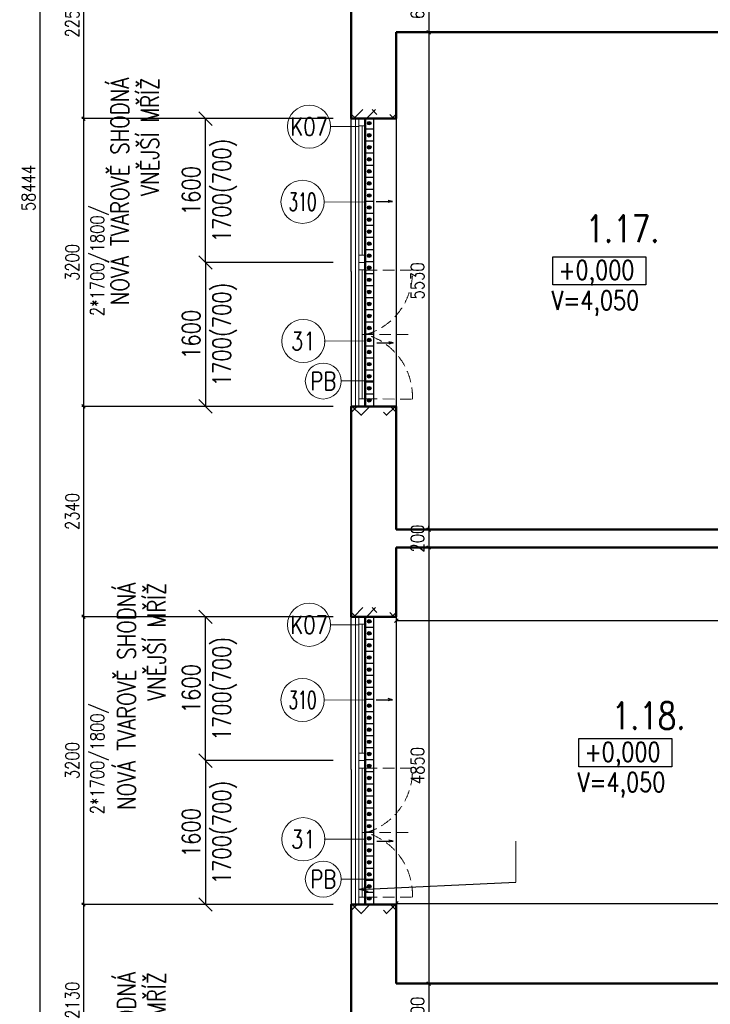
# Model space of a CAD drawing. Header units: millimetres. Extents: x -238874 to 551972, y -298952 to 658415.
# Tile 94 of 256: x 13249 to 20933, y 59890 to 70840. Entities that reach past the tile are written whole.
import ezdxf
from ezdxf.enums import TextEntityAlignment as Align

# ---------------------------------------------------------------- set-up
doc = ezdxf.new("R2010")
doc.units = ezdxf.units.MM
doc.header["$LTSCALE"] = 20
doc.linetypes.add('HIDDEN', pattern=[9.525, 6.35, -3.175])
for name, color, linetype in [('00_HEDVIKA _KRESBA', 1, 'Continuous'), ('CZ', 255, 'Continuous'), ('KOTY', 8, 'Continuous')]:
    doc.layers.add(name, color=color, linetype=linetype)
doc.layers.add('00_HEDVIKA_DEMOLICE', color=2, linetype='Continuous', lineweight=30, transparency=0.3)
doc.layers.add('CKOKNA OTEVÍRÁNÍ', color=51, linetype='HIDDEN', lineweight=18, transparency=0.5)
for name, color, linetype, lineweight in [('00_HEDVIKA_OBRYS', 1, 'Continuous', 50), ('CKBUBLINY', 1, 'Continuous', 18), ('CKBUBLINY DEMOLICE', 4, 'Continuous', 18), ('CKBUBLINY_POPIS', 3, 'Continuous', 25), ('CKKOTY', 3, 'Continuous', 18), ('CKOKNA', 30, 'Continuous', 18), ('CKSTENY_SRAF', 8, 'Continuous', 18), ('CKSYMBOLY', 21, 'Continuous', 25), ('CKTEXTY_MALE', 140, 'Continuous', 18), ('HEDVIKA_OKNA_PARAPET', 70, 'Continuous', 18), ('NOSNÉ', 8, 'Continuous', 50), ('PRUCHODY', 7, 'Continuous', 18)]:
    doc.layers.add(name, color=color, linetype=linetype, lineweight=lineweight)
doc.styles.add('SIMPLEX', font='SIMPLEX.shx', dxfattribs={"width": 0.8, "bigfont": 'CAD13.shx'})
doc.styles.get("Standard").update_dxf_attribs({"font": 'simplex.shx', "width": 0.8})
doc.linetypes.add('HRANICE_TRT', pattern='A,0,-15,[200,CADKON.SHX,S=5,R=0,X=0,Y=0],-45', length=60)
doc.dimstyles.new('CADKON', dxfattribs={"dimscale": 100, "dimtxt": 2, "dimasz": 1.5, "dimexe": 0, "dimexo": 2, "dimgap": 0.6, "dimtad": 1, "dimrnd": 1, "dimtxsty": 'Standard', "dimblk1": 'OBLIQUE', "dimblk2": 'OBLIQUE', "dimsah": 1, "dimcen": 2.5, "dimadec": 1, "dimazin": 2, "dimtfac": 1, "dimtix": 1, "dimtmove": 2, "dimatfit": 3, "dimldrblk": 'OPEN30', "dimfxl": 5, "dimtfill": 1, "dimtolj": 1, "dimarcsym": 0})
doc.dimstyles.new('CKA', dxfattribs={"dimtxt": 200, "dimasz": 40, "dimexe": 20, "dimexo": 0.2, "dimgap": 50, "dimtad": 1, "dimdec": 0, "dimrnd": 1, "dimzin": 0, "dimdsep": 46, "dimtxsty": 'Standard', "dimblk1": 'OBLIQUE', "dimblk2": 'OBLIQUE', "dimsah": 1, "dimcen": 0.09, "dimclrd": 253, "dimclre": 253, "dimclrt": 253, "dimadec": 0, "dimazin": 0, "dimtfac": 1, "dimtdec": 0, "dimtix": 1, "dimtmove": 2, "dimatfit": 3, "dimfxl": 1, "dimtolj": 1, "dimtzin": 0, "dimarcsym": 0})

# ---------------------------------------------------------------- blocks, each defined once
blk = doc.blocks.new('_OBLIQUE')
at = {"color": 0, "linetype": 'ByBlock'}
blk.add_line((-0.5, -0.5), (0.5, 0.5), dxfattribs=at)
blk = doc.blocks.new('*D49')
at = {"layer": 'DEFPOINTS', "color": 0, "transparency": 16777216}
for p in [(15068, 98190), (13472, 39746), (15068, 39746)]:
    blk.add_point(p, dxfattribs=at)
at = {"layer": 'KOTY', "lineweight": -2, "transparency": 16777216}
for p, q in [((13472, 98190), (13472, 39746)), ((14688, 39746), (13452, 39746))]:
    blk.add_line(p, q, dxfattribs=at)
at = {"layer": 'KOTY', "lineweight": -2, "transparency": 16777216, "xscale": 40, "yscale": 40, "zscale": 40}
for p, rotation in [((13472, 98190), 90), ((13472, 39746), 270)]:
    blk.add_blockref('_OBLIQUE', p, dxfattribs=dict(at, rotation=rotation))
at = {"layer": 'KOTY', "transparency": 16777216, "insert": (13347, 68968), "char_height": 150, "attachment_point": 5, "rotation": 90, "style": 'SIMPLEX'}
blk.add_mtext('\\A1;58444', dxfattribs=at)
blk = doc.blocks.new('*D375')
at = {"layer": 'DEFPOINTS', "color": 0, "transparency": 16777216}
for p in [(17438, 70700), (17438, 65170), (17800, 65170)]:
    blk.add_point(p, dxfattribs=at)
at = {"layer": 'KOTY', "lineweight": -2, "transparency": 16777216}
for p, q in [((17800, 70700), (17800, 65170)), ((17819, 65170), (17820, 65170))]:
    blk.add_line(p, q, dxfattribs=at)
at = {"layer": 'KOTY', "lineweight": -2, "transparency": 16777216, "xscale": 40, "yscale": 40, "zscale": 40}
for p, rotation in [((17800, 70700), 90), ((17800, 65170), 270)]:
    blk.add_blockref('_OBLIQUE', p, dxfattribs=dict(at, rotation=rotation))
at = {"layer": 'KOTY', "transparency": 16777216, "insert": (17675, 67935), "char_height": 150, "attachment_point": 5, "rotation": 90, "style": 'SIMPLEX'}
blk.add_mtext('\\A1;5530', dxfattribs=at)
blk = doc.blocks.new('*D376')
at = {"layer": 'DEFPOINTS', "color": 0, "transparency": 16777216}
for p in [(15708, 69740), (13959, 66540), (15708, 66540)]:
    blk.add_point(p, dxfattribs=at)
at = {"layer": 'KOTY', "lineweight": -2, "transparency": 16777216}
for p, q in [((13959, 69740), (13959, 66540)), ((15328, 66540), (13939, 66540))]:
    blk.add_line(p, q, dxfattribs=at)
at = {"layer": 'KOTY', "lineweight": -2, "transparency": 16777216, "xscale": 40, "yscale": 40, "zscale": 40}
for p, rotation in [((13959, 69740), 90), ((13959, 66540), 270)]:
    blk.add_blockref('_OBLIQUE', p, dxfattribs=dict(at, rotation=rotation))
at = {"layer": 'KOTY', "transparency": 16777216, "insert": (13834, 68140), "char_height": 150, "attachment_point": 5, "rotation": 90, "style": 'SIMPLEX'}
blk.add_mtext('\\A1;3200', dxfattribs=at)
blk = doc.blocks.new('*D441')
at = {"layer": 'DEFPOINTS', "color": 0, "transparency": 16777216}
for p in [(26968, 61012), (17438, 60120), (26968, 60120)]:
    blk.add_point(p, dxfattribs=at)
at = {"layer": 'KOTY', "lineweight": -2, "transparency": 16777216}
for p, q in [((17438, 61012), (26968, 61012)), ((26968, 60501), (26968, 61032))]:
    blk.add_line(p, q, dxfattribs=at)
at = {"layer": 'KOTY', "lineweight": -2, "transparency": 16777216, "xscale": 40, "yscale": 40, "zscale": 40, "rotation": 180}
blk.add_blockref('_OBLIQUE', (17438, 61012), dxfattribs=at)
at = {"layer": 'KOTY', "lineweight": -2, "transparency": 16777216, "xscale": 40, "yscale": 40, "zscale": 40}
blk.add_blockref('_OBLIQUE', (26968, 61012), dxfattribs=at)
at = {"layer": 'KOTY', "transparency": 16777216, "insert": (22203, 61137), "char_height": 150, "attachment_point": 5, "style": 'SIMPLEX'}
blk.add_mtext('\\A1;9530', dxfattribs=at)
blk = doc.blocks.new('*D442')
at = {"layer": 'DEFPOINTS', "color": 0, "transparency": 16777216}
for p in [(17438, 64916), (27068, 64916), (27068, 64157)]:
    blk.add_point(p, dxfattribs=at)
at = {"layer": 'KOTY', "lineweight": -2, "transparency": 16777216}
for p, q in [((27068, 64535), (27068, 64137)), ((17438, 64157), (27068, 64157))]:
    blk.add_line(p, q, dxfattribs=at)
at = {"layer": 'KOTY', "lineweight": -2, "transparency": 16777216, "xscale": 40, "yscale": 40, "zscale": 40, "rotation": 180}
blk.add_blockref('_OBLIQUE', (17438, 64157), dxfattribs=at)
at = {"layer": 'KOTY', "lineweight": -2, "transparency": 16777216, "xscale": 40, "yscale": 40, "zscale": 40}
blk.add_blockref('_OBLIQUE', (27068, 64157), dxfattribs=at)
at = {"layer": 'KOTY', "transparency": 16777216, "insert": (22253, 64282), "char_height": 150, "attachment_point": 5, "style": 'SIMPLEX'}
blk.add_mtext('\\A1;9630', dxfattribs=at)
blk = doc.blocks.new('*D444')
at = {"layer": 'DEFPOINTS', "color": 0, "transparency": 16777216}
for p in [(17438, 64970), (17438, 60120), (17800, 60120)]:
    blk.add_point(p, dxfattribs=at)
at = {"layer": 'KOTY', "lineweight": -2, "transparency": 16777216}
for p, q in [((17800, 64970), (17800, 60120)), ((17819, 60120), (17820, 60120))]:
    blk.add_line(p, q, dxfattribs=at)
at = {"layer": 'KOTY', "lineweight": -2, "transparency": 16777216, "xscale": 40, "yscale": 40, "zscale": 40}
for p, rotation in [((17800, 64970), 90), ((17800, 60120), 270)]:
    blk.add_blockref('_OBLIQUE', p, dxfattribs=dict(at, rotation=rotation))
at = {"layer": 'KOTY', "transparency": 16777216, "insert": (17675, 62545), "char_height": 150, "attachment_point": 5, "rotation": 90, "style": 'SIMPLEX'}
blk.add_mtext('\\A1;4850', dxfattribs=at)
blk = doc.blocks.new('*D445')
at = {"layer": 'DEFPOINTS', "color": 0, "transparency": 16777216}
for p in [(15708, 64200), (13959, 61000), (15708, 61000)]:
    blk.add_point(p, dxfattribs=at)
at = {"layer": 'KOTY', "lineweight": -2, "transparency": 16777216}
for p, q in [((13959, 64200), (13959, 61000)), ((15328, 61000), (13939, 61000))]:
    blk.add_line(p, q, dxfattribs=at)
at = {"layer": 'KOTY', "lineweight": -2, "transparency": 16777216, "xscale": 40, "yscale": 40, "zscale": 40}
for p, rotation in [((13959, 64200), 90), ((13959, 61000), 270)]:
    blk.add_blockref('_OBLIQUE', p, dxfattribs=dict(at, rotation=rotation))
at = {"layer": 'KOTY', "transparency": 16777216, "insert": (13834, 62600), "char_height": 150, "attachment_point": 5, "rotation": 90, "style": 'SIMPLEX'}
blk.add_mtext('\\A1;3200', dxfattribs=at)
blk = doc.blocks.new('*D448')
at = {"layer": 'DEFPOINTS', "color": 0, "transparency": 16777216}
for p in [(17438, 60120), (17438, 59520), (17800, 59520)]:
    blk.add_point(p, dxfattribs=at)
at = {"layer": 'KOTY', "lineweight": -2, "transparency": 16777216}
for p, q in [((17800, 60120), (17800, 59520)), ((17819, 59520), (17820, 59520))]:
    blk.add_line(p, q, dxfattribs=at)
at = {"layer": 'KOTY', "lineweight": -2, "transparency": 16777216, "xscale": 40, "yscale": 40, "zscale": 40}
for p, rotation in [((17800, 60120), 90), ((17800, 59520), 270)]:
    blk.add_blockref('_OBLIQUE', p, dxfattribs=dict(at, rotation=rotation))
at = {"layer": 'KOTY', "transparency": 16777216, "insert": (17675, 59820), "char_height": 150, "attachment_point": 5, "rotation": 90, "style": 'SIMPLEX'}
blk.add_mtext('\\A1;600', dxfattribs=at)
blk = doc.blocks.new('*D451')
at = {"layer": 'DEFPOINTS', "color": 0, "transparency": 16777216}
for p in [(15708, 61000), (13959, 58870), (15708, 58870)]:
    blk.add_point(p, dxfattribs=at)
at = {"layer": 'KOTY', "lineweight": -2, "transparency": 16777216}
for p, q in [((13959, 61000), (13959, 58870)), ((15328, 58870), (13939, 58870))]:
    blk.add_line(p, q, dxfattribs=at)
at = {"layer": 'KOTY', "lineweight": -2, "transparency": 16777216, "xscale": 40, "yscale": 40, "zscale": 40}
for p, rotation in [((13959, 61000), 90), ((13959, 58870), 270)]:
    blk.add_blockref('_OBLIQUE', p, dxfattribs=dict(at, rotation=rotation))
at = {"layer": 'KOTY', "transparency": 16777216, "insert": (13834, 59935), "char_height": 150, "attachment_point": 5, "rotation": 90, "style": 'SIMPLEX'}
blk.add_mtext('\\A1;2130', dxfattribs=at)
blk = doc.blocks.new('*D452')
at = {"layer": 'DEFPOINTS', "color": 0, "transparency": 16777216}
for p in [(17438, 65170), (17438, 64970), (17800, 64970)]:
    blk.add_point(p, dxfattribs=at)
at = {"layer": 'KOTY', "lineweight": -2, "transparency": 16777216}
for p, q in [((17800, 65170), (17800, 65210)), ((17800, 65170), (17800, 64970)), ((17800, 64970), (17800, 64930)), ((17819, 64970), (17820, 64970))]:
    blk.add_line(p, q, dxfattribs=at)
at = {"layer": 'KOTY', "lineweight": -2, "transparency": 16777216, "xscale": 40, "yscale": 40, "zscale": 40}
for p, rotation in [((17800, 65170), 270), ((17800, 64970), 90)]:
    blk.add_blockref('_OBLIQUE', p, dxfattribs=dict(at, rotation=rotation))
at = {"layer": 'KOTY', "transparency": 16777216, "insert": (17675, 65070), "char_height": 150, "attachment_point": 5, "rotation": 90, "style": 'SIMPLEX'}
blk.add_mtext('\\A1;200', dxfattribs=at)
blk = doc.blocks.new('*D453')
at = {"layer": 'DEFPOINTS', "color": 0, "transparency": 16777216}
for p in [(15708, 66540), (13959, 64200), (15708, 64200)]:
    blk.add_point(p, dxfattribs=at)
at = {"layer": 'KOTY', "lineweight": -2, "transparency": 16777216}
for p, q in [((13959, 66540), (13959, 64200)), ((15328, 64200), (13939, 64200))]:
    blk.add_line(p, q, dxfattribs=at)
at = {"layer": 'KOTY', "lineweight": -2, "transparency": 16777216, "xscale": 40, "yscale": 40, "zscale": 40}
for p, rotation in [((13959, 66540), 90), ((13959, 64200), 270)]:
    blk.add_blockref('_OBLIQUE', p, dxfattribs=dict(at, rotation=rotation))
at = {"layer": 'KOTY', "transparency": 16777216, "insert": (13834, 65370), "char_height": 150, "attachment_point": 5, "rotation": 90, "style": 'SIMPLEX'}
blk.add_mtext('\\A1;2340', dxfattribs=at)
blk = doc.blocks.new('*D493')
at = {"layer": 'DEFPOINTS', "color": 0, "transparency": 16777216}
for p in [(17438, 71300), (17438, 70700), (17800, 70700)]:
    blk.add_point(p, dxfattribs=at)
at = {"layer": 'KOTY', "lineweight": -2, "transparency": 16777216}
for p, q in [((17800, 71300), (17800, 70700)), ((17819, 70700), (17820, 70700))]:
    blk.add_line(p, q, dxfattribs=at)
at = {"layer": 'KOTY', "lineweight": -2, "transparency": 16777216, "xscale": 40, "yscale": 40, "zscale": 40}
for p, rotation in [((17800, 71300), 90), ((17800, 70700), 270)]:
    blk.add_blockref('_OBLIQUE', p, dxfattribs=dict(at, rotation=rotation))
at = {"layer": 'KOTY', "transparency": 16777216, "insert": (17675, 71000), "char_height": 150, "attachment_point": 5, "rotation": 90, "style": 'SIMPLEX'}
blk.add_mtext('\\A1;600', dxfattribs=at)
blk = doc.blocks.new('*D494')
at = {"layer": 'DEFPOINTS', "color": 0, "transparency": 16777216}
for p in [(16208, 71955), (13959, 69740), (15708, 69740)]:
    blk.add_point(p, dxfattribs=at)
at = {"layer": 'KOTY', "lineweight": -2, "transparency": 16777216}
for p, q in [((13959, 71955), (13959, 69740)), ((15328, 69740), (13939, 69740))]:
    blk.add_line(p, q, dxfattribs=at)
at = {"layer": 'KOTY', "lineweight": -2, "transparency": 16777216, "xscale": 40, "yscale": 40, "zscale": 40}
for p, rotation in [((13959, 71955), 90), ((13959, 69740), 270)]:
    blk.add_blockref('_OBLIQUE', p, dxfattribs=dict(at, rotation=rotation))
at = {"layer": 'KOTY', "transparency": 16777216, "insert": (13834, 70848), "char_height": 150, "attachment_point": 5, "rotation": 90, "style": 'SIMPLEX'}
blk.add_mtext('\\A1;2250', dxfattribs=at)
blk = doc.blocks.new('*D3518')
at = {"layer": 'CKKOTY', "color": 0, "lineweight": -2, "transparency": 16777216}
for p, q in [((16738, 69740), (15317, 69740)), ((15317, 68140), (15317, 69740)), ((16738, 68140), (15317, 68140))]:
    blk.add_line(p, q, dxfattribs=at)
at = {"layer": 'DEFPOINTS', "color": 0, "transparency": 16777216}
for p in [(15317, 69740), (16938, 69740), (16938, 68140)]:
    blk.add_point(p, dxfattribs=at)
at = {"layer": 'CKKOTY', "color": 0, "lineweight": -2, "transparency": 16777216, "xscale": 150, "yscale": 150, "zscale": 150}
for p, rotation in [((15317, 69740), 90), ((15317, 68140), 270)]:
    blk.add_blockref('_OBLIQUE', p, dxfattribs=dict(at, rotation=rotation))
at = {"layer": 'CKKOTY', "color": 0, "transparency": 16777216, "insert": (15530, 68940), "char_height": 200, "attachment_point": 5, "rotation": 90, "bg_fill": 3, "box_fill_scale": 1.1, "bg_fill_color": 256, "bg_fill_true_color": 13158600, "bg_fill_transparency": 0}
blk.add_mtext('\\A1;1700(700)', dxfattribs=at)
at = {"layer": 'CKKOTY', "color": 0, "transparency": 16777216, "insert": (15157, 68940), "char_height": 200, "attachment_point": 5, "rotation": 90, "bg_fill": 3, "box_fill_scale": 1.1, "bg_fill_color": 256, "bg_fill_true_color": 13158600, "bg_fill_transparency": 0}
blk.add_mtext('\\A1;1600', dxfattribs=at)
blk = doc.blocks.new('_Open30')
at = {"color": 0, "lineweight": -2}
for p, q in [((-1, 0.268), (0, 0)), ((0, 0), (-1, -0.268)), ((0, 0), (-1, 0))]:
    blk.add_line(p, q, dxfattribs=at)
blk = doc.blocks.new('*D3519')
at = {"layer": 'CKKOTY', "color": 0, "lineweight": -2, "transparency": 16777216}
for p, q in [((16738, 68140), (15317, 68140)), ((15317, 68140), (15317, 66540)), ((16738, 66540), (15317, 66540))]:
    blk.add_line(p, q, dxfattribs=at)
at = {"layer": 'DEFPOINTS', "color": 0, "transparency": 16777216}
for p in [(16938, 68140), (15317, 66540), (16938, 66540)]:
    blk.add_point(p, dxfattribs=at)
at = {"layer": 'CKKOTY', "color": 0, "lineweight": -2, "transparency": 16777216, "xscale": 150, "yscale": 150, "zscale": 150}
for p, rotation in [((15317, 68140), 90), ((15317, 66540), 270)]:
    blk.add_blockref('_OBLIQUE', p, dxfattribs=dict(at, rotation=rotation))
at = {"layer": 'CKKOTY', "color": 0, "transparency": 16777216, "insert": (15530, 67340), "char_height": 200, "attachment_point": 5, "rotation": 90, "bg_fill": 3, "box_fill_scale": 1.1, "bg_fill_color": 256, "bg_fill_true_color": 13158600, "bg_fill_transparency": 0}
blk.add_mtext('\\A1;1700(700)', dxfattribs=at)
at = {"layer": 'CKKOTY', "color": 0, "transparency": 16777216, "insert": (15157, 67340), "char_height": 200, "attachment_point": 5, "rotation": 90, "bg_fill": 3, "box_fill_scale": 1.1, "bg_fill_color": 256, "bg_fill_true_color": 13158600, "bg_fill_transparency": 0}
blk.add_mtext('\\A1;1600', dxfattribs=at)
blk = doc.blocks.new('*D3520')
at = {"layer": 'CKKOTY', "color": 0, "lineweight": -2, "transparency": 16777216}
for p, q in [((16738, 64200), (15317, 64200)), ((15317, 62600), (15317, 64200)), ((16738, 62600), (15317, 62600))]:
    blk.add_line(p, q, dxfattribs=at)
at = {"layer": 'DEFPOINTS', "color": 0, "transparency": 16777216}
for p in [(15317, 64200), (16938, 64200), (16938, 62600)]:
    blk.add_point(p, dxfattribs=at)
at = {"layer": 'CKKOTY', "color": 0, "lineweight": -2, "transparency": 16777216, "xscale": 150, "yscale": 150, "zscale": 150}
for p, rotation in [((15317, 64200), 90), ((15317, 62600), 270)]:
    blk.add_blockref('_OBLIQUE', p, dxfattribs=dict(at, rotation=rotation))
at = {"layer": 'CKKOTY', "color": 0, "transparency": 16777216, "insert": (15530, 63400), "char_height": 200, "attachment_point": 5, "rotation": 90, "bg_fill": 3, "box_fill_scale": 1.1, "bg_fill_color": 256, "bg_fill_true_color": 13158600, "bg_fill_transparency": 0}
blk.add_mtext('\\A1;1700(700)', dxfattribs=at)
at = {"layer": 'CKKOTY', "color": 0, "transparency": 16777216, "insert": (15157, 63400), "char_height": 200, "attachment_point": 5, "rotation": 90, "bg_fill": 3, "box_fill_scale": 1.1, "bg_fill_color": 256, "bg_fill_true_color": 13158600, "bg_fill_transparency": 0}
blk.add_mtext('\\A1;1600', dxfattribs=at)
blk = doc.blocks.new('*D3521')
at = {"layer": 'CKKOTY', "color": 0, "lineweight": -2, "transparency": 16777216}
for p, q in [((16738, 62600), (15317, 62600)), ((15317, 62600), (15317, 61000)), ((16738, 61000), (15317, 61000))]:
    blk.add_line(p, q, dxfattribs=at)
at = {"layer": 'DEFPOINTS', "color": 0, "transparency": 16777216}
for p in [(16938, 62600), (15317, 61000), (16938, 61000)]:
    blk.add_point(p, dxfattribs=at)
at = {"layer": 'CKKOTY', "color": 0, "lineweight": -2, "transparency": 16777216, "xscale": 150, "yscale": 150, "zscale": 150}
for p, rotation in [((15317, 62600), 90), ((15317, 61000), 270)]:
    blk.add_blockref('_OBLIQUE', p, dxfattribs=dict(at, rotation=rotation))
at = {"layer": 'CKKOTY', "color": 0, "transparency": 16777216, "insert": (15530, 61800), "char_height": 200, "attachment_point": 5, "rotation": 90, "bg_fill": 3, "box_fill_scale": 1.1, "bg_fill_color": 256, "bg_fill_true_color": 13158600, "bg_fill_transparency": 0}
blk.add_mtext('\\A1;1700(700)', dxfattribs=at)
at = {"layer": 'CKKOTY', "color": 0, "transparency": 16777216, "insert": (15157, 61800), "char_height": 200, "attachment_point": 5, "rotation": 90, "bg_fill": 3, "box_fill_scale": 1.1, "bg_fill_color": 256, "bg_fill_true_color": 13158600, "bg_fill_transparency": 0}
blk.add_mtext('\\A1;1600', dxfattribs=at)
blk = doc.blocks.new('*U3302')
at = {"color": 0, "linetype": 'ByBlock', "lineweight": -2}
for p, q in [((-225, 0), (-80, 0)), ((225, 0), (103, 30)), ((225, 0), (103, -30)), ((-80, 0), (27, 0)), ((27, 0), (225, 0))]:
    blk.add_line(p, q, dxfattribs=at)
at = {"color": 0, "linetype": 'Continuous', "lineweight": -2, "flags": 8}
blk.add_attdef('SPÁD', text='', height=100, dxfattribs=at).set_placement((0, 40), align=Align.CENTER)
blk = doc.blocks.new('CK_BUBBLE_1_0_0')
at = {"color": 0, "linetype": 'ByBlock', "lineweight": -2}
blk.add_circle((0, 0), 1, dxfattribs=at)

msp = doc.modelspace()

# ---------------------------------------------------------------- hatches: boundary and pattern name
at = {"layer": '00_HEDVIKA_DEMOLICE'}
for points in [[(17157.962, 69689.047, 1), (17117.962, 69689.047, 1)], [(17157.962, 69555.047, 1), (17117.962, 69555.047, 1)], [(17157.962, 69421.047, 1), (17117.962, 69421.047, 1)], [(17157.962, 69287.047, 1), (17117.962, 69287.047, 1)], [(17157.962, 69153.047, 1), (17117.962, 69153.047, 1)], [(17157.962, 69019.047, 1), (17117.962, 69019.047, 1)], [(17157.962, 68885.047, 1), (17117.962, 68885.047, 1)], [(17157.962, 68751.047, 1), (17117.962, 68751.047, 1)], [(17157.962, 68617.047, 1), (17117.962, 68617.047, 1)], [(17157.962, 68483.047, 1), (17117.962, 68483.047, 1)], [(17157.962, 68349.047, 1), (17117.962, 68349.047, 1)], [(17157.962, 68215.047, 1), (17117.962, 68215.047, 1)], [(17157.962, 68081.047, 1), (17117.962, 68081.047, 1)], [(17157.962, 67947.047, 1), (17117.962, 67947.047, 1)], [(17157.962, 67813.047, 1), (17117.962, 67813.047, 1)], [(17157.962, 67679.047, 1), (17117.962, 67679.047, 1)], [(17157.962, 67545.047, 1), (17117.962, 67545.047, 1)], [(17157.962, 67411.047, 1), (17117.962, 67411.047, 1)], [(17157.962, 67277.047, 1), (17117.962, 67277.047, 1)], [(17157.962, 67143.047, 1), (17117.962, 67143.047, 1)], [(17157.962, 67009.047, 1), (17117.962, 67009.047, 1)], [(17157.962, 66875.047, 1), (17117.962, 66875.047, 1)], [(17157.962, 66741.047, 1), (17117.962, 66741.047, 1)], [(17157.962, 66607.047, 1), (17117.962, 66607.047, 1)], [(17157.962, 64149.047, 1), (17117.962, 64149.047, 1)], [(17157.962, 64015.047, 1), (17117.962, 64015.047, 1)], [(17157.962, 63881.047, 1), (17117.962, 63881.047, 1)], [(17157.962, 63747.047, 1), (17117.962, 63747.047, 1)], [(17157.962, 63613.047, 1), (17117.962, 63613.047, 1)], [(17157.962, 63479.047, 1), (17117.962, 63479.047, 1)], [(17157.962, 63345.047, 1), (17117.962, 63345.047, 1)], [(17157.962, 63211.047, 1), (17117.962, 63211.047, 1)], [(17157.962, 63077.047, 1), (17117.962, 63077.047, 1)], [(17157.962, 62943.047, 1), (17117.962, 62943.047, 1)], [(17157.962, 62809.047, 1), (17117.962, 62809.047, 1)], [(17157.962, 62675.047, 1), (17117.962, 62675.047, 1)], [(17157.962, 62541.047, 1), (17117.962, 62541.047, 1)], [(17157.962, 62407.047, 1), (17117.962, 62407.047, 1)], [(17157.962, 62273.047, 1), (17117.962, 62273.047, 1)], [(17157.962, 62139.047, 1), (17117.962, 62139.047, 1)], [(17157.962, 62005.047, 1), (17117.962, 62005.047, 1)], [(17157.962, 61871.047, 1), (17117.962, 61871.047, 1)], [(17157.962, 61737.047, 1), (17117.962, 61737.047, 1)], [(17157.962, 61603.047, 1), (17117.962, 61603.047, 1)], [(17157.962, 61469.047, 1), (17117.962, 61469.047, 1)], [(17157.962, 61335.047, 1), (17117.962, 61335.047, 1)], [(17157.962, 61201.047, 1), (17117.962, 61201.047, 1)], [(17157.962, 61067.047, 1), (17117.962, 61067.047, 1)]]:
    msp.add_hatch(color=256, dxfattribs=at).paths.add_polyline_path(points)
at = {"layer": 'CKSTENY_SRAF'}
h = msp.add_hatch(dxfattribs=at)
h.set_pattern_fill('ZDIVO-PLYNOSILIK', color=256, scale=100)
h.set_pattern_definition([(45, (-53443.9, -315048.25), (-212.13203, 212.13203), []), (45, (-53302.48, -315048.25), (-212.13203, 212.13203), []), (135, (-53203.78, -315020.26), (-212.13203, -212.13203), [200, -100]), (135, (-53133.07, -314949.55), (-212.13203, -212.13203), [200, -100])])
h.paths.add_polyline_path([(16937.962, 69842.749), (17437.962, 69842.749), (17437.962, 69740.047), (16937.962, 69740.047)])
h = msp.add_hatch(dxfattribs=at)
h.set_pattern_fill('ZDIVO-PLYNOSILIK', color=256, scale=100)
h.set_pattern_definition([(45, (-53443.9, -315318.25), (-212.13203, 212.13203), []), (45, (-53302.48, -315318.25), (-212.13203, 212.13203), []), (135, (-53203.78, -315290.26), (-212.13203, -212.13203), [200, -100]), (135, (-53133.07, -315219.55), (-212.13203, -212.13203), [200, -100])])
h.paths.add_polyline_path([(16937.962, 66437.345), (17437.962, 66437.345), (17437.962, 66540.047), (16937.962, 66540.047)])
h = msp.add_hatch(dxfattribs=at)
h.set_pattern_fill('ZDIVO-PLYNOSILIK', color=256, scale=100)
h.set_pattern_definition([(45, (-53443.9, -320588.25), (-212.13203, 212.13203), []), (45, (-53302.48, -320588.25), (-212.13203, 212.13203), []), (135, (-53203.78, -320560.26), (-212.13203, -212.13203), [200, -100]), (135, (-53133.07, -320489.55), (-212.13203, -212.13203), [200, -100])])
h.paths.add_polyline_path([(16937.962, 64302.749), (17437.962, 64302.749), (17437.962, 64200.047), (16937.962, 64200.047)])
h = msp.add_hatch(dxfattribs=at)
h.set_pattern_fill('ZDIVO-PLYNOSILIK', color=256, scale=100)
h.set_pattern_definition([(45, (-53443.9, -320858.25), (-212.13203, 212.13203), []), (45, (-53302.48, -320858.25), (-212.13203, 212.13203), []), (135, (-53203.78, -320830.26), (-212.13203, -212.13203), [200, -100]), (135, (-53133.07, -320759.55), (-212.13203, -212.13203), [200, -100])])
h.paths.add_polyline_path([(16937.962, 60897.345), (17437.962, 60897.345), (17437.962, 61000.047), (16937.962, 61000.047)])

# ---------------------------------------------------------------- linework, layer by layer
at = {"layer": '00_HEDVIKA _KRESBA'}
for p, q in [((16937.962, 68040.047), (16937.962, 69740.047)), ((17437.962, 69740.047), (17437.962, 66540.047)), ((16937.962, 62500.047), (16937.962, 64200.047)), ((17437.962, 64200.047), (17437.962, 61000.047))]:
    msp.add_line(p, q, dxfattribs=at)
at = {"layer": '00_HEDVIKA_DEMOLICE'}
for p, q in [((17087.962, 67880.047), (17087.962, 69740.047)), ((17187.962, 66540.047), (17187.962, 69740.047)), ((17187.962, 69622.047), (17087.962, 69622.047)), ((17187.962, 69488.047), (17087.962, 69488.047)), ((17187.962, 69354.047), (17087.962, 69354.047)), ((17187.962, 69220.047), (17087.962, 69220.047)), ((17187.962, 69220.047), (17087.962, 69220.047)), ((17187.962, 67880.047), (17187.962, 69220.047)), ((17187.962, 69086.047), (17087.962, 69086.047)), ((17187.962, 68952.047), (17087.962, 68952.047)), ((17187.962, 68818.047), (17087.962, 68818.047)), ((17187.962, 68684.047), (17087.962, 68684.047)), ((17187.962, 68550.047), (17087.962, 68550.047)), ((17187.962, 68416.047), (17087.962, 68416.047)), ((17187.962, 68282.047), (17087.962, 68282.047)), ((17187.962, 68148.047), (17087.962, 68148.047)), ((17187.962, 68014.047), (17087.962, 68014.047)), ((17087.962, 66540.047), (17087.962, 67880.047)), ((17187.962, 67880.047), (17087.962, 67880.047)), ((17187.962, 66540.047), (17187.962, 67880.047)), ((17187.962, 67746.047), (17087.962, 67746.047)), ((17187.962, 67612.047), (17087.962, 67612.047)), ((17187.962, 67478.047), (17087.962, 67478.047)), ((17187.962, 67344.047), (17087.962, 67344.047)), ((17187.962, 67210.047), (17087.962, 67210.047)), ((17187.962, 67076.047), (17087.962, 67076.047)), ((17187.962, 66942.047), (17087.962, 66942.047)), ((17187.962, 66808.047), (17087.962, 66808.047)), ((17187.962, 66674.047), (17087.962, 66674.047)), ((17087.962, 62340.047), (17087.962, 64200.047)), ((17187.962, 61000.047), (17187.962, 64200.047)), ((17187.962, 64082.047), (17087.962, 64082.047)), ((17187.962, 63948.047), (17087.962, 63948.047)), ((17187.962, 63814.047), (17087.962, 63814.047)), ((17187.962, 63680.047), (17087.962, 63680.047)), ((17187.962, 63680.047), (17087.962, 63680.047)), ((17187.962, 62340.047), (17187.962, 63680.047)), ((17187.962, 63546.047), (17087.962, 63546.047)), ((17187.962, 63412.047), (17087.962, 63412.047)), ((17187.962, 63278.047), (17087.962, 63278.047)), ((17187.962, 63144.047), (17087.962, 63144.047)), ((17187.962, 63010.047), (17087.962, 63010.047)), ((17187.962, 62876.047), (17087.962, 62876.047)), ((17187.962, 62742.047), (17087.962, 62742.047)), ((17187.962, 62608.047), (17087.962, 62608.047)), ((17187.962, 62474.047), (17087.962, 62474.047)), ((17087.962, 61000.047), (17087.962, 62340.047)), ((17187.962, 62340.047), (17087.962, 62340.047)), ((17187.962, 61000.047), (17187.962, 62340.047)), ((17187.962, 62206.047), (17087.962, 62206.047)), ((17187.962, 62072.047), (17087.962, 62072.047)), ((17187.962, 61938.047), (17087.962, 61938.047)), ((17187.962, 61804.047), (17087.962, 61804.047)), ((17187.962, 61670.047), (17087.962, 61670.047)), ((17187.962, 61536.047), (17087.962, 61536.047)), ((17187.962, 61402.047), (17087.962, 61402.047)), ((17187.962, 61268.047), (17087.962, 61268.047)), ((17187.962, 61134.047), (17087.962, 61134.047))]:
    msp.add_line(p, q, dxfattribs=at)
for centre in [(17137.962, 69689.047), (17137.962, 69555.047), (17137.962, 69421.047), (17137.962, 69287.047), (17137.962, 69153.047), (17137.962, 69019.047), (17137.962, 68885.047), (17137.962, 68751.047), (17137.962, 68617.047), (17137.962, 68483.047), (17137.962, 68349.047), (17137.962, 68215.047), (17137.962, 68081.047), (17137.962, 67947.047), (17137.962, 67813.047), (17137.962, 67679.047), (17137.962, 67545.047), (17137.962, 67411.047), (17137.962, 67277.047), (17137.962, 67143.047), (17137.962, 67009.047), (17137.962, 66875.047), (17137.962, 66741.047), (17137.962, 66607.047), (17137.962, 64149.047), (17137.962, 64015.047), (17137.962, 63881.047), (17137.962, 63747.047), (17137.962, 63613.047), (17137.962, 63479.047), (17137.962, 63345.047), (17137.962, 63211.047), (17137.962, 63077.047), (17137.962, 62943.047), (17137.962, 62809.047), (17137.962, 62675.047), (17137.962, 62541.047), (17137.962, 62407.047), (17137.962, 62273.047), (17137.962, 62139.047), (17137.962, 62005.047), (17137.962, 61871.047), (17137.962, 61737.047), (17137.962, 61603.047), (17137.962, 61469.047), (17137.962, 61335.047), (17137.962, 61201.047), (17137.962, 61067.047)]:
    msp.add_circle(centre, 20, dxfattribs=at)
at = {"layer": '00_HEDVIKA_OBRYS'}
for p, q in [((17437.962, 69740.047), (17437.962, 69840.047)), ((17437.962, 69740.047), (17437.962, 69740.047)), ((17437.962, 66540.047), (17437.962, 66440.047)), ((17437.962, 64200.047), (17437.962, 64300.047)), ((17437.962, 64200.047), (17437.962, 64200.047)), ((17437.962, 61000.047), (17437.962, 60900.047))]:
    msp.add_line(p, q, dxfattribs=at)
for points in [[(16937.962, 69740.047), (16937.962, 69740.047), (17437.962, 69740.047)], [(16937.962, 66440.047), (16937.962, 66540.047), (17437.962, 66540.047)], [(16937.962, 64200.047), (16937.962, 64200.047), (17437.962, 64200.047)], [(16937.962, 60900.047), (16937.962, 61000.047), (17437.962, 61000.047)]]:
    msp.add_lwpolyline(points, dxfattribs=at)
at = {"layer": 'CKBUBLINY DEMOLICE'}
for p, q in [((16826.603, 66822.102), (17187.962, 66822.102)), ((16826.603, 61282.102), (17187.962, 61282.102))]:
    msp.add_line(p, q, dxfattribs=at)
at = {"layer": 'CKOKNA'}
for p, q in [((17023.764, 69658.047), (17023.764, 69740.047)), ((17100.962, 69658.047), (17023.764, 69658.047)), ((17023.764, 68222.047), (17023.764, 69658.047)), ((17060.962, 68222.047), (17060.962, 69658.047)), ((17100.962, 69658.047), (17100.962, 69740.047)), ((17100.962, 68222.047), (17100.962, 69658.047)), ((17100.962, 68222.047), (17023.764, 68222.047)), ((17023.764, 68222.047), (17023.764, 68140.047)), ((17100.962, 68222.047), (17100.962, 68140.047)), ((17100.962, 68140.047), (17023.764, 68140.047)), ((17023.764, 68058.047), (17023.764, 68140.047)), ((17100.962, 68140.047), (17023.764, 68140.047)), ((17100.962, 68058.047), (17100.962, 68140.047)), ((17100.962, 68058.047), (17023.764, 68058.047)), ((17023.764, 68058.047), (17023.764, 66622.047)), ((17060.962, 68058.047), (17060.962, 66622.047)), ((17100.962, 68058.047), (17100.962, 66622.047)), ((17100.962, 66622.047), (17023.764, 66622.047)), ((17023.764, 66622.047), (17023.764, 66540.047)), ((17100.962, 66622.047), (17100.962, 66540.047)), ((17023.764, 64118.047), (17023.764, 64200.047)), ((17100.962, 64118.047), (17100.962, 64200.047)), ((17100.962, 64118.047), (17023.764, 64118.047)), ((17023.764, 62682.047), (17023.764, 64118.047)), ((17060.962, 62682.047), (17060.962, 64118.047)), ((17100.962, 62682.047), (17100.962, 64118.047)), ((17100.962, 62682.047), (17023.764, 62682.047)), ((17023.764, 62682.047), (17023.764, 62600.047)), ((17100.962, 62682.047), (17100.962, 62600.047)), ((17100.962, 62600.047), (17023.764, 62600.047)), ((17023.764, 62518.047), (17023.764, 62600.047)), ((17100.962, 62600.047), (17023.764, 62600.047)), ((17100.962, 62518.047), (17100.962, 62600.047)), ((17100.962, 62518.047), (17023.764, 62518.047)), ((17023.764, 62518.047), (17023.764, 61082.047)), ((17060.962, 62518.047), (17060.962, 61082.047)), ((17100.962, 62518.047), (17100.962, 61082.047)), ((17100.962, 61082.047), (17023.764, 61082.047)), ((17023.764, 61082.047), (17023.764, 61000.047)), ((17100.962, 61082.047), (17100.962, 61000.047))]:
    msp.add_line(p, q, dxfattribs=at)
at = {"layer": 'CKOKNA OTEVÍRÁNÍ'}
for p, q in [((17100.313, 68055.451), (17618.313, 68056.1)), ((17061.286, 67338.75), (17618.962, 67338.75)), ((17100.313, 66622.048), (17618.313, 66621.399)), ((17100.313, 62516.1), (17618.313, 62516.749)), ((17061.286, 61799.398), (17618.962, 61799.398)), ((17100.313, 61082.697), (17618.313, 61082.048))]:
    msp.add_line(p, q, dxfattribs=at)
for centre, start, end in [((16897.675, 68029.965), 286.3741349, 2.0769783), ((16897.675, 66647.534), 357.9230217, 73.6258651), ((16897.675, 62490.614), 286.3741349, 2.0769783), ((16897.675, 61108.182), 357.9230217, 73.6258651)]:
    msp.add_arc(centre, 721.112, start, end, dxfattribs=at)
at = {"layer": 'CKTEXTY_MALE'}
msp.add_line((18768.751, 61247.373), (18768.751, 61705.793), dxfattribs=at)
at = {"layer": 'CZ', "color": 7}
for points in [[(19180.889, 68203.576), (20214.373, 68203.576), (20214.373, 67891.105), (19180.889, 67891.105)], [(19471.527, 62844.577), (20505.011, 62844.577), (20505.011, 62532.106), (19471.527, 62532.106)]]:
    msp.add_lwpolyline(points, close=True, dxfattribs=at)
at = {"layer": 'HEDVIKA_OKNA_PARAPET'}
for p, q in [((17437.962, 66540.047), (17437.962, 69740.047)), ((17437.962, 64200.047), (17437.962, 61000.047)), ((17437.962, 61000.047), (17437.962, 64200.047))]:
    msp.add_line(p, q, dxfattribs=at)
at = {"layer": 'NOSNÉ'}
for p, q in [((16937.962, 69740.047), (16937.962, 72055.047)), ((22787.962, 70700.047), (17437.962, 70700.047)), ((17437.962, 69740.047), (17437.962, 70700.047)), ((17437.962, 69740.047), (16937.962, 69740.047)), ((16937.962, 64200.047), (16937.962, 66540.047)), ((17437.962, 66540.047), (16937.962, 66540.047)), ((17437.962, 65170.047), (17437.962, 66540.047)), ((21937.962, 65170.047), (17437.962, 65170.047)), ((27067.962, 64970.047), (17437.962, 64970.047)), ((17437.962, 64200.047), (17437.962, 64970.047)), ((17437.962, 64200.047), (16937.962, 64200.047)), ((16937.962, 58870.047), (16937.962, 61000.047)), ((17437.962, 61000.047), (16937.962, 61000.047)), ((17437.962, 60120.047), (17437.962, 61000.047)), ((26967.962, 60120.047), (17437.962, 60120.047))]:
    msp.add_line(p, q, dxfattribs=at)
at = {"layer": 'PRUCHODY'}
for p, q in [((16937.962, 69740.047), (16937.962, 66540.047)), ((16937.962, 69740.047), (16937.962, 66540.047)), ((16937.962, 64200.047), (16937.962, 61000.047)), ((17437.962, 64200.047), (16937.962, 64200.047)), ((16937.962, 64200.047), (16937.962, 61000.047)), ((16937.962, 64200.047), (16937.962, 61000.047)), ((17437.962, 61000.047), (16937.962, 61000.047))]:
    msp.add_line(p, q, dxfattribs=at)

# ---------------------------------------------------------------- block references
at = {"layer": 'CKSYMBOLY', "xscale": 0.4, "yscale": 0.4, "zscale": 0.4}
for p in [(17305.658, 68817.959), (17305.658, 63277.959)]:
    msp.add_blockref('*U3302', p, dxfattribs=at)
at = {"layer": 'CKSYMBOLY', "xscale": -0.4, "yscale": 0.4, "zscale": 0.4, "rotation": 180}
for p in [(17313.032, 67244.73), (17313.032, 61704.73)]:
    msp.add_blockref('*U3302', p, dxfattribs=at)

# ---------------------------------------------------------------- texts
at = {"layer": 'CKTEXTY_MALE', "char_height": 200, "width": 3508.95187, "attachment_point": 3, "rotation": 90}
for insert in [(14263.273, 70195.547), (14338.273, 64580.547), (14338.273, 60250.547)]:
    msp.add_mtext('NOVÁ TVAROVĚ SHODNÁ\\PVNĚJŠÍ MŘÍŽ', dxfattribs=dict(at, insert=insert))
at = {"layer": 'CZ', "color": 6, "linetype": 'Continuous', "lineweight": 30, "char_height": 300, "width": 1830.1, "attachment_point": 1}
for s, insert in [('1.17.', (19544.221, 68665.302)), ('1.18.', (19834.858, 63248.766))]:
    msp.add_mtext(s, dxfattribs=dict(at, insert=insert))
at = {"layer": 'CZ', "color": 7, "char_height": 212.5, "attachment_point": 1}
for s, insert, width in [('+0,000', (19243.778, 68162.372), 1666.9), ('V=4,050', (19165.791, 67825.339), 3214.5), ('+0,000', (19534.416, 62803.373), 1666.9), ('V=4,050', (19456.429, 62466.34), 3214.5)]:
    msp.add_mtext(s, dxfattribs=dict(at, insert=insert, width=width))
at = {"layer": 'KOTY', "char_height": 150, "width": 1424.4, "attachment_point": 1, "rotation": 90}
for insert in [(14037.583, 67543.288), (14037.583, 62003.288)]:
    msp.add_mtext('2*1700/1800/', dxfattribs=dict(at, insert=insert))

# ---------------------------------------------------------------- dimensions: what is measured, and where the dimension line sits
at = {"layer": 'KOTY'}
for base, p1, p2, angle, text, picture, middle in [((13472.027, 39746.016), (15068.362, 98190.047), (15068.362, 39746.016), 90, '58444', '*D49', (13347.027, 68968.031)), ((13958.559, 69740.047), (16208.362, 71955.047), (15708.362, 69740.047), 90, '2250', '*D494', (13833.559, 70847.547)), ((17799.715, 70700.047), (17437.962, 71300.047), (17437.962, 70700.047), 270, '600', '*D493', (17674.715, 71000.047)), ((17799.715, 65170.047), (17437.962, 70700.047), (17437.962, 65170.047), 270, '5530', '*D375', (17674.715, 67935.047)), ((13958.559, 66540.047), (15708.362, 69740.047), (15708.362, 66540.047), 90, '3200', '*D376', (13833.559, 68140.047)), ((13958.559, 64200.047), (15708.362, 66540.047), (15708.362, 64200.047), 90, '2340', '*D453', (13833.559, 65370.047)), ((17799.715, 64970.047), (17437.962, 65170.047), (17437.962, 64970.047), 270, '200', '*D452', (17674.715, 65070.047)), ((17799.715, 60120.047), (17437.962, 64970.047), (17437.962, 60120.047), 270, '4850', '*D444', (17674.715, 62545.047)), ((27067.962, 64157.258), (17437.962, 64915.762), (27067.962, 64915.762), 180, '9630', '*D442', (22252.962, 64282.258)), ((13958.559, 61000.047), (15708.362, 64200.047), (15708.362, 61000.047), 90, '3200', '*D445', (13833.559, 62600.047)), ((13958.559, 58870.047), (15708.362, 61000.047), (15708.362, 58870.047), 90, '2130', '*D451', (13833.559, 59935.047)), ((17799.715, 59520.047), (17437.962, 60120.047), (17437.962, 59520.047), 270, '600', '*D448', (17674.715, 59820.047))]:
    dim = msp.add_linear_dim(base=base, p1=p1, p2=p2, angle=angle, text=text, dimstyle='CKA', override={"dimtxt": 150, "dimexo": 380.774374, "dimtxsty": 'SIMPLEX', "dimse1": 1, "dimclrd": 256, "dimclre": 256, "dimclrt": 256}, dxfattribs=at)
    dim.commit()
    dim.dimension.update_dxf_attribs({"geometry": picture, "text_midpoint": middle})
dim = msp.add_linear_dim(base=(26967.962, 61012.105), p1=(17437.962, 60120.047), p2=(26967.962, 60120.047), text='9530', dimstyle='CKA', override={"dimtxt": 150, "dimexo": 380.774374, "dimtxsty": 'SIMPLEX', "dimse1": 1, "dimclrd": 256, "dimclre": 256, "dimclrt": 256}, dxfattribs=at)
dim.commit()
dim.dimension.update_dxf_attribs({"geometry": '*D441', "text_midpoint": (22202.962, 61137.105)})

# ---------------------------------------------------------------- leaders
at = {"layer": 'CKTEXTY_MALE'}
msp.add_leader([(17023.764, 61167.208), (18768.751, 61247.373)], dimstyle='CADKON', override={"dimscale": 1, "dimasz": 100, "dimtih": 0, "dimtoh": 0, "dimrnd": 0, "dimclrd": 0, "dimtix": 0, "dimtofl": 0, "dimldrblk": 'Open30'}, dxfattribs=at)

# ---------------------------------------------------------------- next in the draw order: dimensions: what is measured, and where the dimension line sits
at = {"layer": 'CKKOTY'}
for base, p1, p2, picture, middle in [((15317.325, 69740.047), (16937.962, 68140.047), (16937.962, 69740.047), '*D3518', (15317.325, 68940.047)), ((15317.325, 64200.047), (16937.962, 62600.047), (16937.962, 64200.047), '*D3520', (15317.325, 63400.047))]:
    dim = msp.add_linear_dim(base=base, p1=p1, p2=p2, angle=90, text='<>\\X1700(700)', dimstyle='CADKON', override={"dimtmove": 2}, dxfattribs=at)
    dim.commit()
    dim.dimension.update_dxf_attribs({"geometry": picture, "text_midpoint": middle})

# ---------------------------------------------------------------- next in the draw order: linework, layer by layer
at = {"layer": '00_HEDVIKA _KRESBA'}
for p, q in [((16937.962, 68040.047), (16937.962, 66540.047)), ((16937.962, 62500.047), (16937.962, 61000.047))]:
    msp.add_line(p, q, dxfattribs=at)
at = {"layer": '00_HEDVIKA_OBRYS'}
for points in [[(16937.962, 69840.047), (16937.962, 69740.047), (17437.962, 69740.047)], [(16937.962, 64300.047), (16937.962, 64200.047), (17437.962, 64200.047)]]:
    msp.add_lwpolyline(points, dxfattribs=at)
at = {"layer": 'CKBUBLINY'}
for p, q in [((17020.962, 69650.42), (16708.688, 69651.34)), ((16635.871, 68814.305), (17102.388, 68811.706)), ((17020.962, 64110.42), (16708.688, 64111.34)), ((16635.871, 63274.305), (17102.388, 63271.706))]:
    msp.add_line(p, q, dxfattribs=at)

# ---------------------------------------------------------------- next in the draw order: block references
ref = msp.add_blockref('CK_BUBBLE_1_0_0', (16468.688, 69651.019), dxfattribs=dict(at, xscale=240, yscale=240, zscale=240))
ref.add_attrib('NUM1', 'K07', dxfattribs={"layer": 'CKBUBLINY_POPIS', "height": 200, "width": 0.8, "flags": 8}).set_placement((16468.688, 69651.019), align=Align.MIDDLE_CENTER)
ref = msp.add_blockref('CK_BUBBLE_1_0_0', (16395.871, 68814.305), dxfattribs=dict(at, xscale=240, yscale=240, zscale=240))
ref.add_attrib('NUM1', '310', dxfattribs={"layer": 'CKBUBLINY_POPIS', "height": 200, "width": 0.6, "flags": 8}).set_placement((16395.871, 68814.305), align=Align.MIDDLE_CENTER)
ref = msp.add_blockref('CK_BUBBLE_1_0_0', (16468.688, 64111.019), dxfattribs=dict(at, xscale=240, yscale=240, zscale=240))
ref.add_attrib('NUM1', 'K07', dxfattribs={"layer": 'CKBUBLINY_POPIS', "height": 200, "width": 0.8, "flags": 8}).set_placement((16468.688, 64111.019), align=Align.MIDDLE_CENTER)
ref = msp.add_blockref('CK_BUBBLE_1_0_0', (16395.871, 63274.305), dxfattribs=dict(at, xscale=240, yscale=240, zscale=240))
ref.add_attrib('NUM1', '310', dxfattribs={"layer": 'CKBUBLINY_POPIS', "height": 200, "width": 0.6, "flags": 8}).set_placement((16395.871, 63274.305), align=Align.MIDDLE_CENTER)

# ---------------------------------------------------------------- next in the draw order: dimensions: what is measured, and where the dimension line sits
at = {"layer": 'CKKOTY'}
for base, p1, p2, picture, middle in [((15317.325, 66540.047), (16937.962, 68140.047), (16937.962, 66540.047), '*D3519', (15317.325, 67340.047)), ((15317.325, 61000.047), (16937.962, 62600.047), (16937.962, 61000.047), '*D3521', (15317.325, 61800.047))]:
    dim = msp.add_linear_dim(base=base, p1=p1, p2=p2, angle=270, text='<>\\X1700(700)', dimstyle='CADKON', override={"dimtmove": 2}, dxfattribs=at)
    dim.commit()
    dim.dimension.update_dxf_attribs({"geometry": picture, "text_midpoint": middle})

# ---------------------------------------------------------------- next in the draw order: linework, layer by layer
at = {"layer": 'CKBUBLINY'}
for p, q in [((16635.871, 67265.79), (17102.388, 67268.388)), ((16635.871, 61725.79), (17102.388, 61728.388))]:
    msp.add_line(p, q, dxfattribs=at)
at = {"layer": 'CKOKNA', "linetype": 'HRANICE_TRT', "ltscale": 0.2}
for p, q in [((16984.575, 66540.047), (16984.575, 69740.047)), ((16984.575, 61000.047), (16984.575, 64200.047))]:
    msp.add_line(p, q, dxfattribs=at)

# ---------------------------------------------------------------- next in the draw order: block references
at = {"layer": 'CKBUBLINY'}
ref = msp.add_blockref('CK_BUBBLE_1_0_0', (16404.495, 67265.932), dxfattribs=dict(at, xscale=240, yscale=240, zscale=240))
ref.add_attrib('NUM1', '31', dxfattribs={"layer": 'CKBUBLINY_POPIS', "height": 200, "width": 0.8, "flags": 8}).set_placement((16404.495, 67265.932), align=Align.MIDDLE_CENTER)
ref = msp.add_blockref('CK_BUBBLE_1_0_0', (16404.495, 61725.932), dxfattribs=dict(at, xscale=240, yscale=240, zscale=240))
ref.add_attrib('NUM1', '31', dxfattribs={"layer": 'CKBUBLINY_POPIS', "height": 200, "width": 0.8, "flags": 8}).set_placement((16404.495, 61725.932), align=Align.MIDDLE_CENTER)
at = {"layer": 'CKBUBLINY DEMOLICE'}
ref = msp.add_blockref('CK_BUBBLE_1_0_0', (16626.604, 66821.584), dxfattribs=dict(at, xscale=200, yscale=200, zscale=200))
ref.add_attrib('NUM1', 'PB', dxfattribs={"height": 200, "width": 0.8, "flags": 8}).set_placement((16626.604, 66821.584), align=Align.MIDDLE_CENTER)
ref = msp.add_blockref('CK_BUBBLE_1_0_0', (16626.604, 61281.584), dxfattribs=dict(at, xscale=200, yscale=200, zscale=200))
ref.add_attrib('NUM1', 'PB', dxfattribs={"height": 200, "width": 0.8, "flags": 8}).set_placement((16626.604, 61281.584), align=Align.MIDDLE_CENTER)

doc.saveas('drawing.dxf')
